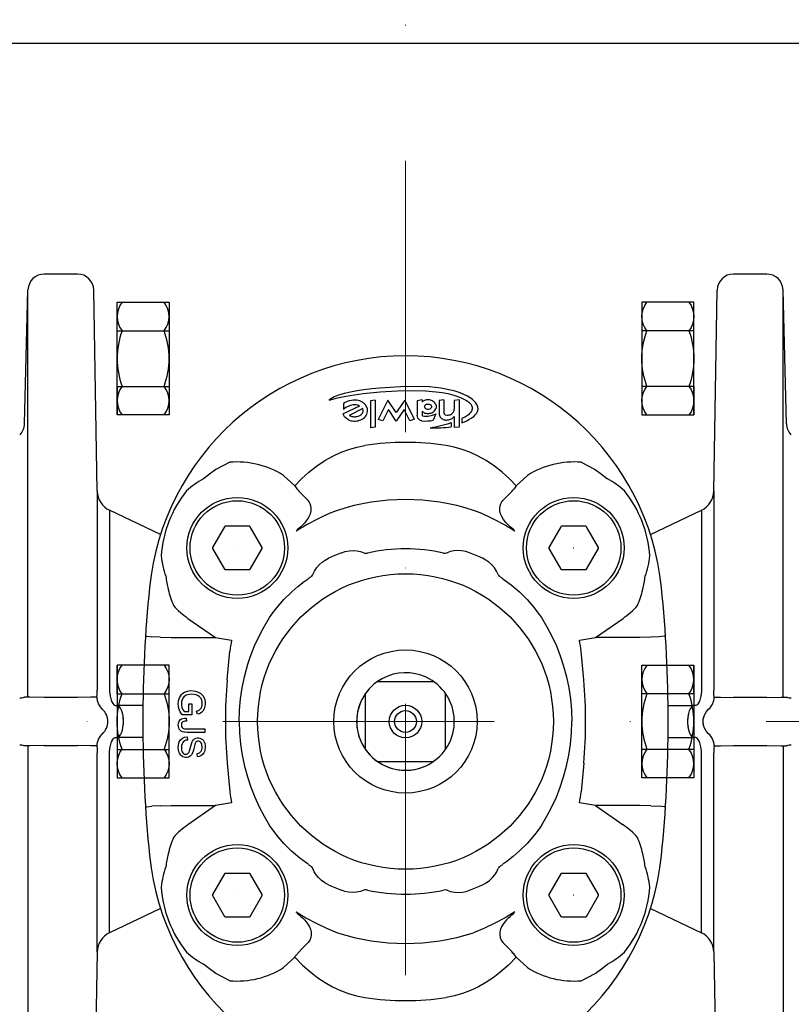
# Model space of a CAD drawing. Header units: centimetres. Extents: x 6548225 to 6568523, y 5576177 to 5581907.
# Tile 16 of 28: x 6567096 to 6567238, y 5578484 to 5578666. Entities that reach past the tile are written whole.
import ezdxf

# ---------------------------------------------------------------- set-up
doc = ezdxf.new("R2010")
doc.units = ezdxf.units.CM
doc.linetypes.add('DASHDOT', pattern=[1, 0.5, -0.25, 0, -0.25])
for name, color, linetype, lineweight in [('GRUNT', 7, 'Continuous', 13), ('HAWLE', 7, 'Continuous', 25), ('HAWLE OSIE SYMETRII', 5, 'DASHDOT', 9)]:
    doc.layers.add(name, color=color, linetype=linetype, lineweight=lineweight)

# ---------------------------------------------------------------- blocks, each defined once
blk = doc.blocks.new('A$C085A3C0E')
at = {"layer": 'HAWLE'}
for p, q in [((-10.39, 0), (-10.39, 9.6)), ((-10.39, 9.6), (10.39, 9.6)), ((-5.14, 0), (-5.14, 9.6)), ((5.12, 0), (5.12, 9.6)), ((10.39, 9.6), (10.39, 0)), ((10.39, 0), (-10.39, 0)), ((5.12, 0), (10.39, 0))]:
    blk.add_line(p, q, dxfattribs=at)
for centre, radius, start, end in [((-7.75, 5.44), 4.16, 50.6539, 129.3461), ((0, -4.74), 14.34, 69.1032, 110.8968), ((7.75, 5.44), 4.16, 50.6539, 129.3461), ((-7.75, 4.16), 4.16, 230.6539, 309.3461), ((0, 14.34), 14.34, 249.1032, 290.8968), ((7.75, 4.16), 4.16, 230.6539, 309.3461)]:
    blk.add_arc(centre, radius, start, end, dxfattribs=at)

msp = doc.modelspace()

# ---------------------------------------------------------------- linework, layer by layer
at = {"ltscale": 0.153236}
for p, q in [((6567106.542, 5578618.938), (6567100.413, 5578618.938)), ((6567233.568, 5578618.938), (6567227.438, 5578618.938)), ((6567106.542, 5578540.851), (6567100.413, 5578540.851)), ((6567233.568, 5578540.851), (6567227.438, 5578540.851)), ((6567100.413, 5578532.026), (6567106.542, 5578532.026)), ((6567227.438, 5578532.026), (6567233.568, 5578532.026))]:
    msp.add_line(p, q, dxfattribs=at)
for p, q in [((6567096.767, 5578591.304), (6567097.414, 5578616.017)), ((6567097.414, 5578583.213), (6567097.414, 5578616.017)), ((6567110.189, 5578578.912), (6567109.542, 5578615.991)), ((6567223.792, 5578578.912), (6567224.439, 5578615.991)), ((6567236.567, 5578583.213), (6567236.567, 5578616.017)), ((6567237.214, 5578591.304), (6567236.567, 5578616.017)), ((6567097.414, 5578540.948), (6567097.414, 5578583.213)), ((6567236.567, 5578540.948), (6567236.567, 5578583.213)), ((6567110.189, 5578578.912), (6567110.189, 5578542.213)), ((6567223.792, 5578578.912), (6567223.792, 5578542.213)), ((6567112.465, 5578575.372), (6567112.465, 5578541.942)), ((6567221.515, 5578575.372), (6567221.515, 5578541.942)), ((6567097.414, 5578531.928), (6567097.414, 5578489.663)), ((6567236.567, 5578531.928), (6567236.567, 5578489.663)), ((6567110.189, 5578493.964), (6567110.189, 5578530.663)), ((6567112.465, 5578497.504), (6567112.465, 5578530.934)), ((6567221.515, 5578497.504), (6567221.515, 5578530.934)), ((6567223.792, 5578493.964), (6567223.792, 5578530.663)), ((6567110.189, 5578493.964), (6567109.542, 5578456.886)), ((6567223.792, 5578493.964), (6567224.439, 5578456.886)), ((6567097.414, 5578489.663), (6567097.414, 5578456.86)), ((6567236.567, 5578489.663), (6567236.567, 5578456.86))]:
    msp.add_line(p, q)
at = {"ltscale": 0.022453}
msp.add_line((6567161.426, 5578595.685), (6567160.533, 5578595.588), dxfattribs=at)
at = {"ltscale": 0.125395}
msp.add_line((6567160.533, 5578595.588), (6567160.533, 5578590.572), dxfattribs=at)
at = {"ltscale": 0.124374}
msp.add_line((6567161.426, 5578595.685), (6567161.426, 5578590.71), dxfattribs=at)
at = {"ltscale": 0.099522}
msp.add_line((6567163.75, 5578595.697), (6567161.961, 5578592.14), dxfattribs=at)
at = {"ltscale": 0.068842}
for p, q in [((6567165.298, 5578593.419), (6567163.75, 5578595.697)), ((6567166.845, 5578595.697), (6567165.298, 5578593.419))]:
    msp.add_line(p, q, dxfattribs=at)
at = {"ltscale": 0.098726}
msp.add_line((6567168.62, 5578592.169), (6567166.845, 5578595.697), dxfattribs=at)
at = {"ltscale": 0.022876}
msp.add_line((6567170.049, 5578595.735), (6567169.156, 5578595.535), dxfattribs=at)
at = {"ltscale": 0.065023}
msp.add_line((6567169.156, 5578595.535), (6567169.156, 5578592.934), dxfattribs=at)
at = {"ltscale": 0.009927}
msp.add_line((6567170.049, 5578595.735), (6567170.049, 5578595.338), dxfattribs=at)
at = {"ltscale": 0.022462}
msp.add_line((6567174.068, 5578595.736), (6567173.175, 5578595.633), dxfattribs=at)
at = {"ltscale": 0.056416}
msp.add_line((6567173.175, 5578595.633), (6567173.175, 5578593.376), dxfattribs=at)
at = {"ltscale": 0.060359}
msp.add_line((6567174.068, 5578595.736), (6567174.068, 5578593.321), dxfattribs=at)
at = {"ltscale": 0.022467}
msp.add_line((6567176.86, 5578595.735), (6567175.967, 5578595.633), dxfattribs=at)
at = {"ltscale": 0.040806}
msp.add_line((6567175.967, 5578595.633), (6567175.967, 5578594.001), dxfattribs=at)
at = {"ltscale": 0.125055}
msp.add_line((6567176.86, 5578595.735), (6567176.86, 5578590.733), dxfattribs=at)
at = {"ltscale": 0.083493}
msp.add_line((6567158.51, 5578594.596), (6567155.498, 5578593.153), dxfattribs=at)
at = {"ltscale": 0.027922}
msp.add_line((6567155.539, 5578595.082), (6567155.539, 5578593.965), dxfattribs=at)
at = {"ltscale": 0.069564}
msp.add_line((6567159.114, 5578594.136), (6567156.635, 5578592.873), dxfattribs=at)
at = {"ltscale": 0.002589}
msp.add_line((6567159.147, 5578594.038), (6567159.114, 5578594.136), dxfattribs=at)
at = {"ltscale": 0.057501}
msp.add_line((6567163.865, 5578593.938), (6567162.832, 5578591.884), dxfattribs=at)
at = {"ltscale": 0.063728}
for p, q in [((6567165.298, 5578591.83), (6567163.865, 5578593.938)), ((6567166.73, 5578593.938), (6567165.298, 5578591.83))]:
    msp.add_line(p, q, dxfattribs=at)
at = {"ltscale": 0.057507}
msp.add_line((6567167.764, 5578591.883), (6567166.73, 5578593.938), dxfattribs=at)
at = {"ltscale": 0.01688}
msp.add_line((6567170.049, 5578593.641), (6567170.049, 5578592.966), dxfattribs=at)
at = {"ltscale": 0.004605}
msp.add_line((6567156.635, 5578592.873), (6567156.802, 5578592.796), dxfattribs=at)
at = {"ltscale": 0.022686}
msp.add_line((6567162.832, 5578591.884), (6567161.961, 5578592.14), dxfattribs=at)
at = {"ltscale": 0.022556}
msp.add_line((6567168.62, 5578592.169), (6567167.764, 5578591.883), dxfattribs=at)
at = {"ltscale": 0.030046}
msp.add_line((6567172.553, 5578593.137), (6567172.118, 5578592.017), dxfattribs=at)
at = {"ltscale": 0.050883}
msp.add_line((6567175.967, 5578592.671), (6567175.967, 5578590.636), dxfattribs=at)
at = {"ltscale": 0.020435}
msp.add_line((6567177.396, 5578592.31), (6567177.396, 5578591.493), dxfattribs=at)
at = {"ltscale": 0.022586}
msp.add_line((6567161.426, 5578590.71), (6567160.533, 5578590.572), dxfattribs=at)
at = {"ltscale": 0.018731}
msp.add_line((6567175.432, 5578591.543), (6567175.432, 5578590.794), dxfattribs=at)
at = {"ltscale": 0.022452}
msp.add_line((6567176.86, 5578590.733), (6567175.967, 5578590.636), dxfattribs=at)
at = {"ltscale": 0.071096}
for p, q in [((6567146.578, 5578579.86), (6567144.503, 5578581.804)), ((6567187.402, 5578579.86), (6567189.477, 5578581.804)), ((6567146.578, 5578493.017), (6567144.503, 5578491.072)), ((6567187.402, 5578493.017), (6567189.477, 5578491.072))]:
    msp.add_line(p, q, dxfattribs=at)
at = {"ltscale": 0.016166}
for p, q in [((6567146.578, 5578579.86), (6567146.99, 5578579.361)), ((6567187.402, 5578493.017), (6567186.99, 5578493.515))]:
    msp.add_line(p, q, dxfattribs=at)
at = {"ltscale": 0.016168}
msp.add_line((6567187.402, 5578579.86), (6567186.99, 5578579.361), dxfattribs=at)
at = {"ltscale": 0.259499}
msp.add_line((6567121.832, 5578570.901), (6567112.465, 5578575.372), dxfattribs=at)
at = {"ltscale": 0.259496}
msp.add_line((6567212.148, 5578570.901), (6567221.515, 5578575.372), dxfattribs=at)
at = {"ltscale": 0.110974}
for p, q in [((6567133.636, 5578572.36), (6567131.416, 5578568.516)), ((6567138.21, 5578572.438), (6567133.771, 5578572.438)), ((6567140.564, 5578568.516), (6567138.345, 5578572.36)), ((6567195.636, 5578572.36), (6567193.416, 5578568.516)), ((6567200.21, 5578572.438), (6567195.771, 5578572.438)), ((6567202.564, 5578568.516), (6567200.345, 5578572.36)), ((6567131.416, 5578568.36), (6567133.636, 5578564.516)), ((6567138.345, 5578564.516), (6567140.564, 5578568.36)), ((6567193.416, 5578568.36), (6567195.636, 5578564.516)), ((6567200.345, 5578564.516), (6567202.564, 5578568.36)), ((6567133.771, 5578564.438), (6567138.21, 5578564.438)), ((6567195.771, 5578564.438), (6567200.21, 5578564.438)), ((6567133.636, 5578508.36), (6567131.416, 5578504.516)), ((6567138.21, 5578508.438), (6567133.771, 5578508.438)), ((6567140.564, 5578504.516), (6567138.345, 5578508.36)), ((6567195.636, 5578508.36), (6567193.416, 5578504.516)), ((6567200.21, 5578508.438), (6567195.771, 5578508.438)), ((6567202.564, 5578504.516), (6567200.345, 5578508.36)), ((6567131.416, 5578504.36), (6567133.636, 5578500.516)), ((6567138.345, 5578500.516), (6567140.564, 5578504.36)), ((6567193.416, 5578504.36), (6567195.636, 5578500.516)), ((6567200.345, 5578500.516), (6567202.564, 5578504.36)), ((6567133.771, 5578500.438), (6567138.21, 5578500.438)), ((6567195.771, 5578500.438), (6567200.21, 5578500.438))]:
    msp.add_line(p, q, dxfattribs=at)
at = {"ltscale": 0.000258}
for p, q in [((6567146.811, 5578571.529), (6567146.814, 5578571.519)), ((6567187.169, 5578571.529), (6567187.166, 5578571.519)), ((6567146.811, 5578501.348), (6567146.814, 5578501.358)), ((6567187.169, 5578501.348), (6567187.166, 5578501.358))]:
    msp.add_line(p, q, dxfattribs=at)
at = {"ltscale": 2.9e-05}
for p, q in [((6567131.416, 5578568.516), (6567131.416, 5578568.515)), ((6567131.416, 5578568.361), (6567131.416, 5578568.36)), ((6567140.565, 5578568.515), (6567140.564, 5578568.516)), ((6567140.564, 5578568.36), (6567140.565, 5578568.361)), ((6567193.416, 5578568.516), (6567193.416, 5578568.515)), ((6567193.416, 5578568.361), (6567193.416, 5578568.36)), ((6567202.565, 5578568.515), (6567202.564, 5578568.516)), ((6567202.564, 5578568.36), (6567202.565, 5578568.361)), ((6567131.416, 5578504.516), (6567131.416, 5578504.515)), ((6567131.416, 5578504.361), (6567131.416, 5578504.36)), ((6567140.565, 5578504.515), (6567140.564, 5578504.516)), ((6567140.564, 5578504.36), (6567140.565, 5578504.361)), ((6567193.416, 5578504.516), (6567193.416, 5578504.515)), ((6567193.416, 5578504.361), (6567193.416, 5578504.36)), ((6567202.565, 5578504.515), (6567202.564, 5578504.516)), ((6567202.564, 5578504.36), (6567202.565, 5578504.361))]:
    msp.add_line(p, q, dxfattribs=at)
at = {"ltscale": 5.2e-05}
msp.add_line((6567119.809, 5578561.168), (6567119.812, 5578561.168), dxfattribs=at)
at = {"ltscale": 0.154304}
for p, q in [((6567126.901, 5578555.457), (6567131.957, 5578551.917)), ((6567131.957, 5578520.96), (6567126.901, 5578517.419)), ((6567202.024, 5578520.96), (6567207.08, 5578517.419))]:
    msp.add_line(p, q, dxfattribs=at)
at = {"ltscale": 0.154303}
msp.add_line((6567202.024, 5578551.917), (6567207.08, 5578555.457), dxfattribs=at)
at = {"ltscale": 0.038698}
for p, q in [((6567121.797, 5578551.971), (6567120.252, 5578552.069)), ((6567121.797, 5578520.905), (6567120.252, 5578520.807))]:
    msp.add_line(p, q, dxfattribs=at)
at = {"ltscale": 0.050191}
for p, q in [((6567121.796, 5578551.971), (6567123.804, 5578551.917)), ((6567212.183, 5578551.971), (6567210.176, 5578551.917)), ((6567121.797, 5578520.905), (6567123.804, 5578520.96)), ((6567212.183, 5578520.905), (6567210.176, 5578520.96))]:
    msp.add_line(p, q, dxfattribs=at)
at = {"ltscale": 0.050173}
for p, q in [((6567121.797, 5578551.971), (6567123.804, 5578551.917)), ((6567212.183, 5578551.971), (6567210.176, 5578551.917)), ((6567121.797, 5578520.905), (6567123.804, 5578520.96)), ((6567212.183, 5578520.905), (6567210.176, 5578520.96))]:
    msp.add_line(p, q, dxfattribs=at)
at = {"ltscale": 0.203811}
for p, q in [((6567123.804, 5578551.917), (6567131.957, 5578551.917)), ((6567210.176, 5578551.917), (6567202.024, 5578551.917)), ((6567123.804, 5578520.96), (6567131.957, 5578520.96)), ((6567210.176, 5578520.96), (6567202.024, 5578520.96))]:
    msp.add_line(p, q, dxfattribs=at)
at = {"ltscale": 0.00029}
for p, q in [((6567131.957, 5578551.917), (6567131.963, 5578551.908)), ((6567202.024, 5578551.917), (6567202.017, 5578551.908)), ((6567131.957, 5578520.96), (6567131.963, 5578520.969)), ((6567202.024, 5578520.96), (6567202.017, 5578520.969))]:
    msp.add_line(p, q, dxfattribs=at)
at = {"ltscale": 0.038695}
msp.add_line((6567213.728, 5578552.069), (6567212.183, 5578551.971), dxfattribs=at)
at = {"ltscale": 0.133386}
for p, q in [((6567134.13, 5578544.107), (6567134.641, 5578549.418)), ((6567199.85, 5578544.107), (6567199.339, 5578549.418)), ((6567134.13, 5578528.77), (6567134.641, 5578523.459)), ((6567199.85, 5578528.77), (6567199.339, 5578523.459))]:
    msp.add_line(p, q, dxfattribs=at)
at = {"ltscale": 0.256125}
for p, q in [((6567161.868, 5578543.838), (6567172.113, 5578543.838)), ((6567159.59, 5578531.316), (6567159.59, 5578541.561)), ((6567174.39, 5578531.316), (6567174.39, 5578541.561)), ((6567161.868, 5578529.038), (6567172.113, 5578529.038))]:
    msp.add_line(p, q, dxfattribs=at)
at = {"ltscale": 0.002595}
for p, q in [((6567162.675, 5578544.337), (6567162.767, 5578544.386)), ((6567171.305, 5578528.54), (6567171.214, 5578528.491))]:
    msp.add_line(p, q, dxfattribs=at)
at = {"ltscale": 0.016179}
for p, q in [((6567097.414, 5578540.948), (6567096.767, 5578540.948)), ((6567236.567, 5578540.948), (6567237.214, 5578540.948)), ((6567097.414, 5578531.928), (6567096.767, 5578531.929)), ((6567236.567, 5578531.928), (6567237.214, 5578531.929))]:
    msp.add_line(p, q, dxfattribs=at)
at = {"ltscale": 8.4e-05}
for p, q in [((6567097.416, 5578540.946), (6567097.414, 5578540.948)), ((6567236.564, 5578540.946), (6567236.567, 5578540.948)), ((6567097.416, 5578531.931), (6567097.414, 5578531.928)), ((6567236.564, 5578531.931), (6567236.567, 5578531.928))]:
    msp.add_line(p, q, dxfattribs=at)
at = {"ltscale": 0.000652}
for p, q in [((6567100.413, 5578540.851), (6567100.387, 5578540.851)), ((6567100.413, 5578532.026), (6567100.387, 5578532.026))]:
    msp.add_line(p, q, dxfattribs=at)
at = {"ltscale": 0.000439}
for p, q in [((6567106.56, 5578540.851), (6567106.542, 5578540.851)), ((6567227.421, 5578540.851), (6567227.438, 5578540.851)), ((6567227.421, 5578532.026), (6567227.438, 5578532.026))]:
    msp.add_line(p, q, dxfattribs=at)
at = {"ltscale": 7.4e-05}
for p, q in [((6567109.542, 5578540.934), (6567109.54, 5578540.932)), ((6567224.439, 5578540.934), (6567224.441, 5578540.932))]:
    msp.add_line(p, q, dxfattribs=at)
at = {"ltscale": 0.014098}
for p, q in [((6567110.106, 5578540.933), (6567109.542, 5578540.934)), ((6567223.875, 5578540.933), (6567224.439, 5578540.934)), ((6567110.106, 5578531.943), (6567109.542, 5578531.943)), ((6567223.875, 5578531.943), (6567224.439, 5578531.943))]:
    msp.add_line(p, q, dxfattribs=at)
at = {"ltscale": 0.012831}
for p, q in [((6567113.472, 5578539.382), (6567113.985, 5578539.38)), ((6567220.508, 5578539.382), (6567219.995, 5578539.38)), ((6567113.472, 5578533.495), (6567113.985, 5578533.496)), ((6567220.508, 5578533.495), (6567219.995, 5578533.496))]:
    msp.add_line(p, q, dxfattribs=at)
at = {"ltscale": 0.115141}
for p, q in [((6567118.591, 5578539.387), (6567113.985, 5578539.38)), ((6567118.591, 5578533.49), (6567113.985, 5578533.496))]:
    msp.add_line(p, q, dxfattribs=at)
at = {"ltscale": 0.03528}
msp.add_line((6567127.073, 5578538.312), (6567127.073, 5578539.723), dxfattribs=at)
at = {"ltscale": 0.014079}
msp.add_line((6567127.073, 5578539.723), (6567127.636, 5578539.723), dxfattribs=at)
at = {"ltscale": 0.050832}
msp.add_line((6567127.636, 5578539.723), (6567127.639, 5578537.69), dxfattribs=at)
at = {"ltscale": 0.115138}
for p, q in [((6567215.389, 5578539.387), (6567219.995, 5578539.38)), ((6567215.389, 5578533.49), (6567219.995, 5578533.496))]:
    msp.add_line(p, q, dxfattribs=at)
at = {"ltscale": 0.000653}
for p, q in [((6567233.568, 5578540.851), (6567233.594, 5578540.851)), ((6567233.568, 5578532.026), (6567233.594, 5578532.026))]:
    msp.add_line(p, q, dxfattribs=at)
at = {"ltscale": 0.044529}
msp.add_line((6567127.639, 5578537.69), (6567125.858, 5578537.69), dxfattribs=at)
at = {"ltscale": 0.022346}
msp.add_line((6567126.179, 5578538.312), (6567127.073, 5578538.312), dxfattribs=at)
at = {"ltscale": 0.014854}
msp.add_line((6567128.648, 5578537.762), (6567128.491, 5578538.335), dxfattribs=at)
at = {"ltscale": 0.014459}
msp.add_line((6567126.552, 5578537.077), (6567126.631, 5578536.504), dxfattribs=at)
at = {"ltscale": 0.01588}
msp.add_line((6567129.99, 5578535.074), (6567129.99, 5578534.438), dxfattribs=at)
at = {"ltscale": 7.5e-05}
for p, q in [((6567109.542, 5578531.943), (6567109.54, 5578531.945)), ((6567224.439, 5578531.943), (6567224.441, 5578531.945))]:
    msp.add_line(p, q, dxfattribs=at)
at = {"ltscale": 0.015037}
msp.add_line((6567126.732, 5578533.617), (6567126.785, 5578533.017), dxfattribs=at)
at = {"ltscale": 0.015268}
msp.add_line((6567128.638, 5578529.94), (6567128.592, 5578530.549), dxfattribs=at)
at = {"ltscale": 0.038697}
msp.add_line((6567212.183, 5578520.905), (6567213.728, 5578520.807), dxfattribs=at)
at = {"ltscale": 5.1e-05}
for p, q in [((6567119.809, 5578511.709), (6567119.811, 5578511.709)), ((6567214.171, 5578511.709), (6567214.169, 5578511.709))]:
    msp.add_line(p, q, dxfattribs=at)
at = {"ltscale": 0.2595}
msp.add_line((6567121.832, 5578501.976), (6567112.465, 5578497.504), dxfattribs=at)
at = {"ltscale": 0.259497}
msp.add_line((6567212.148, 5578501.976), (6567221.515, 5578497.504), dxfattribs=at)
for points in [[(6567152.936, 5578595.713), (6567154.457, 5578596.084), (6567155.992, 5578596.396), (6567157.572, 5578596.662), (6567159.159, 5578596.883), (6567162.312, 5578597.206), (6567165.475, 5578597.397), (6567168.642, 5578597.466)], [(6567169.474, 5578598.181), (6567166.065, 5578598.118), (6567164.173, 5578598.028), (6567162.284, 5578597.893), (6567160.775, 5578597.748), (6567159.269, 5578597.565), (6567158.052, 5578597.383), (6567156.867, 5578597.167), (6567155.666, 5578596.893), (6567155.053, 5578596.724), (6567154.448, 5578596.527), (6567153.857, 5578596.291)], [(6567168.642, 5578597.466), (6567170.661, 5578597.413), (6567172.672, 5578597.232), (6567173.722, 5578597.08), (6567174.764, 5578596.882), (6567175.696, 5578596.656), (6567176.613, 5578596.374), (6567177.266, 5578596.123), (6567177.768, 5578595.888), (6567178.248, 5578595.614), (6567178.599, 5578595.36), (6567178.915, 5578595.062), (6567179.063, 5578594.874), (6567179.181, 5578594.669)], [(6567180.067, 5578593.244), (6567180.271, 5578593.604), (6567180.354, 5578594.01), (6567180.306, 5578594.469), (6567180.136, 5578594.898), (6567179.943, 5578595.197), (6567179.658, 5578595.522), (6567179.338, 5578595.811), (6567178.881, 5578596.14), (6567178.395, 5578596.427), (6567177.735, 5578596.749), (6567177.053, 5578597.022), (6567176.171, 5578597.312), (6567175.274, 5578597.549), (6567174.394, 5578597.737), (6567173.508, 5578597.888), (6567172.467, 5578598.023), (6567171.422, 5578598.115), (6567169.474, 5578598.181)], [(6567153.857, 5578596.291), (6567153.53, 5578596.131), (6567153.218, 5578595.943), (6567152.936, 5578595.713)], [(6567170.567, 5578594.267), (6567170.723, 5578594.131), (6567170.821, 5578594.088), (6567171.026, 5578594.046)], [(6567170.99, 5578594.926), (6567171.287, 5578594.927), (6567171.573, 5578594.85)], [(6567172.527, 5578594.987), (6567172.63, 5578594.721), (6567172.649, 5578594.43), (6567172.557, 5578594.059)], [(6567179.146, 5578593.637), (6567178.994, 5578593.409), (6567178.811, 5578593.205), (6567178.572, 5578592.994), (6567178.043, 5578592.638), (6567177.396, 5578592.31)], [(6567179.181, 5578594.669), (6567179.282, 5578594.362), (6567179.285, 5578594.041), (6567179.233, 5578593.833), (6567179.146, 5578593.637)], [(6567156.488, 5578592.055), (6567156.095, 5578592.289), (6567155.773, 5578592.613), (6567155.611, 5578592.87), (6567155.498, 5578593.153)], [(6567169.441, 5578592.179), (6567169.278, 5578592.366), (6567169.184, 5578592.602), (6567169.156, 5578592.934)], [(6567170.049, 5578592.966), (6567170.074, 5578592.861), (6567170.149, 5578592.79), (6567170.2, 5578592.774)], [(6567174.068, 5578593.321), (6567174.105, 5578593.146), (6567174.241, 5578593.011), (6567174.322, 5578592.979)], [(6567146.578, 5578579.86), (6567147.832, 5578581.159), (6567149.176, 5578582.381), (6567150.608, 5578583.51), (6567152.125, 5578584.531), (6567153.72, 5578585.429), (6567155.105, 5578586.072), (6567156.533, 5578586.611), (6567157.996, 5578587.036), (6567159.484, 5578587.342)], [(6567187.402, 5578579.86), (6567186.148, 5578581.159), (6567184.804, 5578582.381), (6567183.372, 5578583.51), (6567181.856, 5578584.531), (6567180.261, 5578585.429), (6567178.875, 5578586.072), (6567177.447, 5578586.611), (6567175.985, 5578587.036), (6567174.496, 5578587.342)], [(6567134.596, 5578584.224), (6567133.304, 5578583.602), (6567132.062, 5578582.876), (6567130.88, 5578582.059), (6567129.766, 5578581.16)], [(6567199.385, 5578584.224), (6567200.675, 5578583.602), (6567201.916, 5578582.878), (6567203.098, 5578582.06), (6567204.214, 5578581.16)], [(6567147.978, 5578572.627), (6567148.485, 5578573.125), (6567148.919, 5578573.664), (6567149.263, 5578574.236), (6567149.473, 5578574.743), (6567149.596, 5578575.254), (6567149.627, 5578575.756), (6567149.573, 5578576.187), (6567149.443, 5578576.588), (6567149.238, 5578576.947), (6567149.038, 5578577.178)], [(6567186.003, 5578572.627), (6567185.496, 5578573.125), (6567185.062, 5578573.664), (6567184.718, 5578574.236), (6567184.507, 5578574.743), (6567184.384, 5578575.254), (6567184.354, 5578575.756), (6567184.407, 5578576.187), (6567184.537, 5578576.588), (6567184.742, 5578576.947), (6567184.942, 5578577.178)], [(6567149.899, 5578563.536), (6567150.2, 5578564.16), (6567150.589, 5578564.754), (6567151.064, 5578565.309), (6567151.621, 5578565.812), (6567152.183, 5578566.207), (6567152.791, 5578566.539)], [(6567155.168, 5578567.549), (6567155.898, 5578567.775), (6567156.641, 5578567.904), (6567157.379, 5578567.939), (6567158.063, 5578567.885), (6567158.718, 5578567.753), (6567159.336, 5578567.548)], [(6567178.812, 5578567.549), (6567178.082, 5578567.775), (6567177.339, 5578567.905), (6567176.601, 5578567.939), (6567175.917, 5578567.885), (6567175.263, 5578567.753), (6567174.645, 5578567.548)], [(6567184.082, 5578563.536), (6567183.78, 5578564.16), (6567183.391, 5578564.754), (6567182.916, 5578565.309), (6567182.359, 5578565.812), (6567181.798, 5578566.207), (6567181.189, 5578566.539)], [(6567141.94, 5578555.585), (6567142.563, 5578556.465), (6567143.209, 5578557.309), (6567143.888, 5578558.129), (6567144.588, 5578558.912), (6567146.035, 5578560.353), (6567147.147, 5578561.324), (6567148.301, 5578562.223), (6567149.074, 5578562.77)], [(6567184.906, 5578562.77), (6567186.478, 5578561.612), (6567187.974, 5578560.327), (6567189.396, 5578558.908), (6567190.742, 5578557.346), (6567191.403, 5578556.485), (6567192.04, 5578555.585)], [(6567136.356, 5578536.438), (6567136.417, 5578538.528), (6567136.6, 5578540.605), (6567136.903, 5578542.657), (6567137.321, 5578544.674), (6567137.62, 5578545.845), (6567137.957, 5578547), (6567138.331, 5578548.138), (6567138.742, 5578549.26), (6567139.189, 5578550.364), (6567139.671, 5578551.449), (6567140.739, 5578553.559), (6567141.94, 5578555.585)], [(6567192.04, 5578555.586), (6567193.05, 5578553.905), (6567193.967, 5578552.165), (6567194.789, 5578550.37), (6567195.514, 5578548.522), (6567196.137, 5578546.627), (6567196.665, 5578544.654), (6567197.081, 5578542.641), (6567197.381, 5578540.595), (6567197.563, 5578538.524), (6567197.625, 5578536.438)], [(6567119.075, 5578552.17), (6567119.315, 5578552.15), (6567120.252, 5578552.069)], [(6567214.906, 5578552.191), (6567214.666, 5578552.151), (6567213.728, 5578552.069)], [(6567110.106, 5578540.933), (6567110.107, 5578540.934), (6567110.108, 5578540.936), (6567110.11, 5578540.941), (6567110.12, 5578541.004), (6567110.146, 5578541.429), (6567110.189, 5578542.213)], [(6567112.465, 5578541.942), (6567112.552, 5578541.134), (6567112.743, 5578540.39), (6567112.878, 5578540.063), (6567113.039, 5578539.781), (6567113.244, 5578539.539), (6567113.472, 5578539.382)], [(6567125.858, 5578537.69), (6567125.489, 5578538.239), (6567125.231, 5578538.848), (6567125.141, 5578539.25), (6567125.108, 5578539.662), (6567125.163, 5578540.258), (6567125.345, 5578540.827), (6567125.512, 5578541.135), (6567125.726, 5578541.411), (6567125.981, 5578541.642), (6567126.271, 5578541.827), (6567126.82, 5578542.038), (6567127.401, 5578542.125), (6567127.829, 5578542.119), (6567128.251, 5578542.055), (6567128.787, 5578541.878), (6567129.272, 5578541.592), (6567129.625, 5578541.232), (6567129.873, 5578540.793), (6567129.992, 5578540.43), (6567130.056, 5578540.052), (6567130.071, 5578539.65), (6567130.033, 5578539.249), (6567129.901, 5578538.778), (6567129.659, 5578538.353), (6567129.46, 5578538.147), (6567129.224, 5578537.985), (6567128.943, 5578537.855), (6567128.648, 5578537.762)], [(6567128.491, 5578538.335), (6567128.827, 5578538.46), (6567128.984, 5578538.545), (6567129.172, 5578538.698), (6567129.318, 5578538.892), (6567129.438, 5578539.153), (6567129.506, 5578539.432), (6567129.528, 5578539.759), (6567129.503, 5578540.087), (6567129.43, 5578540.384), (6567129.305, 5578540.663), (6567129.145, 5578540.888), (6567128.943, 5578541.076), (6567128.676, 5578541.243), (6567128.384, 5578541.36), (6567128.012, 5578541.445), (6567127.632, 5578541.474), (6567127.101, 5578541.435), (6567126.842, 5578541.376), (6567126.593, 5578541.283), (6567126.229, 5578541.05), (6567125.951, 5578540.719), (6567125.812, 5578540.43), (6567125.722, 5578540.122), (6567125.682, 5578539.775), (6567125.701, 5578539.426), (6567125.78, 5578539.075), (6567125.912, 5578538.74), (6567126.076, 5578538.445), (6567126.179, 5578538.312)], [(6567221.515, 5578541.942), (6567221.429, 5578541.134), (6567221.238, 5578540.39), (6567221.102, 5578540.063), (6567220.941, 5578539.781), (6567220.737, 5578539.539), (6567220.508, 5578539.382)], [(6567223.875, 5578540.933), (6567223.873, 5578540.934), (6567223.872, 5578540.936), (6567223.87, 5578540.941), (6567223.861, 5578541.004), (6567223.835, 5578541.429), (6567223.792, 5578542.213)], [(6567100.387, 5578540.851), (6567097.767, 5578540.918), (6567097.471, 5578540.937), (6567097.427, 5578540.943), (6567097.416, 5578540.946)], [(6567109.54, 5578540.932), (6567109.525, 5578540.928), (6567109.451, 5578540.92), (6567108.936, 5578540.896), (6567106.56, 5578540.851)], [(6567224.441, 5578540.932), (6567224.456, 5578540.928), (6567224.529, 5578540.92), (6567225.044, 5578540.896), (6567227.421, 5578540.851)], [(6567233.594, 5578540.851), (6567236.213, 5578540.918), (6567236.509, 5578540.937), (6567236.553, 5578540.943), (6567236.564, 5578540.946)], [(6567129.99, 5578534.438), (6567127.442, 5578534.438), (6567126.742, 5578534.438), (6567126.323, 5578534.457), (6567126.116, 5578534.487), (6567125.869, 5578534.552), (6567125.64, 5578534.661), (6567125.448, 5578534.818), (6567125.299, 5578535.016), (6567125.186, 5578535.266), (6567125.125, 5578535.535), (6567125.109, 5578535.838), (6567125.141, 5578536.14), (6567125.267, 5578536.493), (6567125.504, 5578536.783), (6567125.718, 5578536.923), (6567125.958, 5578537.013), (6567126.253, 5578537.066), (6567126.552, 5578537.077)], [(6567126.631, 5578536.504), (6567126.309, 5578536.472), (6567126.152, 5578536.437), (6567125.983, 5578536.37), (6567125.84, 5578536.261), (6567125.737, 5578536.107), (6567125.685, 5578535.93), (6567125.678, 5578535.713), (6567125.717, 5578535.52), (6567125.807, 5578535.345), (6567125.934, 5578535.216), (6567126.095, 5578535.135), (6567126.289, 5578535.095), (6567126.609, 5578535.074), (6567127.128, 5578535.074), (6567129.99, 5578535.074)], [(6567136.356, 5578536.438), (6567136.417, 5578534.351), (6567136.6, 5578532.277), (6567136.901, 5578530.228), (6567137.318, 5578528.212), (6567137.847, 5578526.237), (6567138.47, 5578524.345), (6567139.194, 5578522.5), (6567140.016, 5578520.707), (6567140.932, 5578518.97), (6567141.94, 5578517.291)], [(6567192.04, 5578517.291), (6567193.05, 5578518.972), (6567193.967, 5578520.712), (6567194.79, 5578522.508), (6567195.514, 5578524.356), (6567196.138, 5578526.252), (6567196.665, 5578528.224), (6567197.081, 5578530.237), (6567197.381, 5578532.282), (6567197.564, 5578534.353), (6567197.625, 5578536.438)], [(6567100.387, 5578532.026), (6567097.767, 5578531.958), (6567097.471, 5578531.94), (6567097.427, 5578531.934), (6567097.416, 5578531.931)], [(6567109.54, 5578531.945), (6567109.525, 5578531.949), (6567109.451, 5578531.957), (6567108.936, 5578531.981), (6567106.56, 5578532.026)], [(6567110.106, 5578531.943), (6567110.107, 5578531.943), (6567110.108, 5578531.941), (6567110.11, 5578531.935), (6567110.12, 5578531.873), (6567110.146, 5578531.448), (6567110.189, 5578530.663)], [(6567112.465, 5578530.934), (6567112.552, 5578531.742), (6567112.743, 5578532.487), (6567112.878, 5578532.813), (6567113.039, 5578533.095), (6567113.244, 5578533.338), (6567113.472, 5578533.495)], [(6567128.592, 5578530.549), (6567128.828, 5578530.594), (6567129.05, 5578530.687), (6567129.223, 5578530.819), (6567129.356, 5578530.992), (6567129.451, 5578531.222), (6567129.498, 5578531.467), (6567129.512, 5578531.779), (6567129.485, 5578532.091), (6567129.433, 5578532.307), (6567129.337, 5578532.507), (6567129.209, 5578532.657), (6567129.045, 5578532.766), (6567128.865, 5578532.817), (6567128.68, 5578532.812), (6567128.514, 5578532.754), (6567128.376, 5578532.645), (6567128.279, 5578532.499), (6567128.186, 5578532.272), (6567128.076, 5578531.891), (6567127.963, 5578531.417), (6567127.837, 5578530.947), (6567127.688, 5578530.552), (6567127.582, 5578530.366), (6567127.324, 5578530.068), (6567126.985, 5578529.87), (6567126.724, 5578529.806), (6567126.456, 5578529.799), (6567126.183, 5578529.848), (6567125.927, 5578529.953), (6567125.692, 5578530.113), (6567125.494, 5578530.318), (6567125.329, 5578530.579), (6567125.212, 5578530.865), (6567125.133, 5578531.213), (6567125.108, 5578531.57), (6567125.149, 5578532.128), (6567125.208, 5578532.402), (6567125.3, 5578532.667), (6567125.533, 5578533.051), (6567125.868, 5578533.352), (6567126.281, 5578533.546), (6567126.732, 5578533.617)], [(6567126.785, 5578533.017), (6567126.532, 5578532.97), (6567126.292, 5578532.878), (6567126.1, 5578532.746), (6567125.947, 5578532.569), (6567125.812, 5578532.317), (6567125.726, 5578532.044), (6567125.681, 5578531.715), (6567125.688, 5578531.382), (6567125.736, 5578531.113), (6567125.83, 5578530.857), (6567125.943, 5578530.677), (6567126.097, 5578530.533), (6567126.277, 5578530.443), (6567126.474, 5578530.408), (6567126.663, 5578530.428), (6567126.838, 5578530.503), (6567126.987, 5578530.636), (6567127.096, 5578530.803), (6567127.199, 5578531.052), (6567127.315, 5578531.461), (6567127.531, 5578532.297), (6567127.663, 5578532.664), (6567127.75, 5578532.834), (6567127.923, 5578533.071), (6567128.113, 5578533.238), (6567128.335, 5578533.358), (6567128.583, 5578533.422), (6567128.839, 5578533.43), (6567129.103, 5578533.381), (6567129.349, 5578533.275), (6567129.566, 5578533.122), (6567129.743, 5578532.924), (6567129.891, 5578532.666), (6567129.99, 5578532.385), (6567130.058, 5578532.021), (6567130.071, 5578531.651), (6567130.01, 5578531.146), (6567129.939, 5578530.902), (6567129.836, 5578530.668), (6567129.587, 5578530.332), (6567129.246, 5578530.09), (6567128.95, 5578529.982), (6567128.638, 5578529.94)], [(6567221.515, 5578530.934), (6567221.429, 5578531.742), (6567221.238, 5578532.487), (6567221.102, 5578532.813), (6567220.941, 5578533.095), (6567220.737, 5578533.338), (6567220.508, 5578533.495)], [(6567223.875, 5578531.943), (6567223.873, 5578531.943), (6567223.872, 5578531.941), (6567223.87, 5578531.935), (6567223.861, 5578531.873), (6567223.835, 5578531.448), (6567223.792, 5578530.663)], [(6567224.441, 5578531.945), (6567224.456, 5578531.949), (6567224.529, 5578531.957), (6567225.044, 5578531.981), (6567227.421, 5578532.026)], [(6567233.594, 5578532.026), (6567236.213, 5578531.958), (6567236.509, 5578531.94), (6567236.553, 5578531.934), (6567236.564, 5578531.931)], [(6567119.075, 5578520.707), (6567119.315, 5578520.727), (6567120.252, 5578520.807)], [(6567214.904, 5578520.687), (6567214.666, 5578520.727), (6567213.728, 5578520.807)], [(6567149.074, 5578510.107), (6567147.502, 5578511.265), (6567146.007, 5578512.549), (6567144.585, 5578513.969), (6567143.238, 5578515.53), (6567142.577, 5578516.392), (6567141.94, 5578517.291)], [(6567192.04, 5578517.291), (6567191.418, 5578516.411), (6567190.772, 5578515.568), (6567190.092, 5578514.747), (6567189.392, 5578513.965), (6567187.946, 5578512.523), (6567186.834, 5578511.553), (6567185.679, 5578510.654), (6567184.906, 5578510.107)], [(6567152.791, 5578506.338), (6567152.124, 5578506.706), (6567151.516, 5578507.15), (6567150.979, 5578507.656), (6567150.542, 5578508.187), (6567150.181, 5578508.751), (6567149.899, 5578509.341)], [(6567181.189, 5578506.338), (6567181.856, 5578506.706), (6567182.465, 5578507.15), (6567183.001, 5578507.656), (6567183.439, 5578508.187), (6567183.799, 5578508.751), (6567184.082, 5578509.341)], [(6567159.336, 5578505.329), (6567158.68, 5578505.113), (6567157.984, 5578504.981), (6567157.256, 5578504.937), (6567156.507, 5578504.989), (6567155.832, 5578505.119), (6567155.168, 5578505.327)], [(6567174.645, 5578505.329), (6567175.301, 5578505.113), (6567175.997, 5578504.981), (6567176.724, 5578504.937), (6567177.473, 5578504.989), (6567178.149, 5578505.119), (6567178.812, 5578505.327)], [(6567146.814, 5578501.358), (6567148.638, 5578500.258), (6567150.521, 5578499.245), (6567152.455, 5578498.326), (6567154.433, 5578497.508)], [(6567187.166, 5578501.358), (6567185.342, 5578500.258), (6567183.459, 5578499.245), (6567181.525, 5578498.326), (6567179.547, 5578497.508)], [(6567147.978, 5578500.249), (6567148.361, 5578499.884), (6567148.703, 5578499.498), (6567148.997, 5578499.098), (6567149.238, 5578498.688), (6567149.461, 5578498.17), (6567149.591, 5578497.658), (6567149.628, 5578497.166), (6567149.552, 5578496.602), (6567149.352, 5578496.107), (6567149.038, 5578495.698)], [(6567186.003, 5578500.249), (6567185.62, 5578499.884), (6567185.278, 5578499.498), (6567184.983, 5578499.098), (6567184.742, 5578498.688), (6567184.519, 5578498.17), (6567184.39, 5578497.658), (6567184.352, 5578497.166), (6567184.428, 5578496.602), (6567184.628, 5578496.107), (6567184.942, 5578495.698)], [(6567146.403, 5578492.853), (6567147.893, 5578494.534), (6567149.038, 5578495.698)], [(6567146.578, 5578493.017), (6567148.027, 5578491.53), (6567148.797, 5578490.823), (6567149.598, 5578490.145), (6567150.855, 5578489.188), (6567152.179, 5578488.312), (6567153.565, 5578487.527), (6567155.01, 5578486.845), (6567156.462, 5578486.29), (6567157.957, 5578485.85), (6567159.484, 5578485.535)], [(6567187.402, 5578493.017), (6567185.953, 5578491.53), (6567185.183, 5578490.823), (6567184.382, 5578490.145), (6567183.125, 5578489.188), (6567181.802, 5578488.312), (6567180.415, 5578487.527), (6567178.97, 5578486.845), (6567177.518, 5578486.29), (6567176.024, 5578485.85), (6567174.496, 5578485.535)], [(6567134.596, 5578488.653), (6567133.304, 5578489.275), (6567132.062, 5578490.001), (6567130.88, 5578490.818), (6567129.766, 5578491.716)], [(6567199.385, 5578488.653), (6567200.675, 5578489.274), (6567201.916, 5578489.999), (6567203.098, 5578490.816), (6567204.214, 5578491.716)]]:
    msp.add_lwpolyline(points)
for centre, radius in [((6567135.99, 5578568.438), 9.3), ((6567197.99, 5578568.438), 9.3), ((6567135.99, 5578568.438), 8.7), ((6567197.99, 5578568.438), 8.7), ((6567135.99, 5578568.438), 0.00778), ((6567197.99, 5578568.438), 0.00778), ((6567166.99, 5578536.438), 27.25), ((6567166.99, 5578536.438), 13.2), ((6567166.99, 5578536.438), 3), ((6567166.99, 5578536.438), 2), ((6567135.99, 5578504.438), 9.3), ((6567135.99, 5578504.438), 8.7), ((6567197.99, 5578504.438), 9.3), ((6567197.99, 5578504.438), 8.7), ((6567135.99, 5578504.438), 0.00778), ((6567197.99, 5578504.438), 0.00778)]:
    msp.add_circle(centre, radius)
for centre, radius, start, end in [((6567100.413, 5578615.938), 3, 90, 178.5), ((6567106.542, 5578615.938), 3, 1, 89.99998), ((6567227.438, 5578615.938), 3, 90, 179), ((6567233.568, 5578615.938), 3, 1.5, 89.99998), ((6567166.99, 5578556.438), 47.417, 5.7248, 174.2752), ((6567157.713, 5578591.597), 4.107, 99.85616, 121.94825), ((6567157.618, 5578592.622), 3.082, 76.23355, 101.377), ((6567157.824, 5578593.449), 2.229, 50.04436, 76.33494), ((6567171.023, 5578594.324), 1.406, 112.05717, 133.85003), ((6567171.111, 5578593.964), 1.774, 86.74856, 110.32894), ((6567171.207, 5578594.055), 1.679, 64.24667, 89.82629), ((6567171.258, 5578594.29), 1.447, 28.77424, 62.03282), ((6567157.713, 5578591.597), 3.214, 90.82942, 132.54533), ((6567157.618, 5578592.63), 2.181, 76.21708, 88.74382), ((6567157.815, 5578593.426), 1.361, 59.31756, 76.2793), ((6567158.302, 5578593.755), 0.891, 346.402, 18.50179), ((6567158.17, 5578593.653), 1.855, 22.56808, 54.17484), ((6567158.299, 5578593.754), 1.698, 346.48373, 21.11766), ((6567171.044, 5578594.668), 1.43, 225.91797, 250.94763), ((6567170.909, 5578594.49), 0.412, 151.84987, 192.90735), ((6567170.892, 5578594.495), 0.396, 194.11407, 215.05751), ((6567170.9, 5578594.485), 0.407, 106.40357, 150.62224), ((6567171.11, 5578593.961), 0.972, 97.11573, 109.57124), ((6567171.144, 5578595.297), 1.257, 264.62741, 285.32668), ((6567171.242, 5578594.813), 0.765, 287.8067, 298.62654), ((6567171.313, 5578594.342), 0.571, 30.39944, 62.7998), ((6567171.354, 5578594.581), 0.508, 300.08719, 335.27145), ((6567171.485, 5578594.487), 0.351, 340.32524, 24.27357), ((6567171.333, 5578594.603), 1.341, 299.90103, 336.02068), ((6567174.803, 5578594.115), 1.192, 305.95178, 338.16446), ((6567174.995, 5578594.004), 0.972, 340.04713, 359.81387), ((6567157.532, 5578594.38), 2.548, 245.81113, 269.32485), ((6567157.521, 5578594.352), 1.714, 245.19768, 257.9138), ((6567157.543, 5578594.449), 1.814, 257.88225, 269.6282), ((6567157.617, 5578594.944), 3.115, 267.88199, 286.97224), ((6567157.625, 5578594.875), 2.242, 267.599, 286.8715), ((6567157.788, 5578594.247), 1.594, 287.84408, 312.64751), ((6567157.791, 5578594.242), 2.392, 287.91319, 312.64518), ((6567158.251, 5578593.803), 0.953, 310.22663, 344.31306), ((6567158.314, 5578593.762), 1.686, 310.59012, 346.08491), ((6567170.275, 5578593.162), 1.289, 229.66996, 258.8871), ((6567170.806, 5578596.618), 4.784, 260.62283, 285.90778), ((6567170.805, 5578596.651), 3.925, 261.13338, 296.44712), ((6567171.144, 5578595.3), 2.063, 254.05255, 273.93726), ((6567171.218, 5578594.879), 1.638, 272.37753, 298.59391), ((6567174.663, 5578593.348), 1.488, 178.90466, 205.46423), ((6567174.275, 5578593.137), 1.047, 204.15068, 242.11943), ((6567174.532, 5578593.588), 1.566, 241.53108, 266.77742), ((6567174.734, 5578594.351), 1.432, 253.2833, 275.78615), ((6567174.605, 5578593.896), 1.879, 265.07842, 286.12306), ((6567174.768, 5578594.21), 1.289, 274.89262, 304.716), ((6567174.424, 5578594.072), 2.102, 289.54272, 308.33583), ((6567174.701, 5578593.655), 1.604, 309.8228, 322.16031), ((6567173.387, 5578601.523), 10.802, 291.78726, 301.95766), ((6567177.236, 5578595.354), 3.531, 301.94801, 323.31251), ((6567093.768, 5578591.382), 3, 315.00023, 358.4952), ((6567166.656, 5578618.883), 28.713, 279.78438, 287.79508), ((6567172.542, 5578608.416), 17.857, 266.76885, 279.31069), ((6567240.213, 5578591.382), 3, 181.5048, 224.99976), ((6567166.99, 5578536.438), 51.454, 81.61214, 98.38786), ((6567135.99, 5578568.438), 15.847, 57.50677, 95.04791), ((6567197.99, 5578568.438), 15.847, 84.95209, 122.49323), ((6567136.479, 5578568.202), 14.593, 117.38496, 132.56233), ((6567197.495, 5578568.193), 14.604, 47.44353, 62.60946), ((6567114.188, 5578578.982), 4, 181.00001, 244.48116), ((6567143.397, 5578565.571), 21.468, 141.44768, 176.22962), ((6567166.99, 5578536.438), 40.905, 72.12289, 107.87711), ((6567190.583, 5578565.571), 21.468, 3.77038, 38.55232), ((6567219.792, 5578578.982), 4, 295.51884, 358.99999), ((6567169.785, 5578535.539), 42.687, 111.07825, 122.55503), ((6567164.195, 5578535.539), 42.687, 57.44497, 68.92175), ((6567135.99, 5578568.438), 4.574, 119.02447, 120.97552), ((6567135.99, 5578568.438), 4.574, 59.02448, 60.97553), ((6567165.161, 5578553.21), 25.929, 131.50796, 135.04907), ((6567168.819, 5578553.21), 25.929, 44.95093, 48.49204), ((6567197.99, 5578568.438), 4.574, 119.02447, 120.97552), ((6567197.99, 5578568.438), 4.574, 59.02447, 60.97553), ((6567135.99, 5578568.438), 4.574, 179.03899, 180.961), ((6567135.99, 5578568.438), 4.574, 359.039, 0.96101), ((6567166.99, 5578536.438), 31.849, 77.26913, 102.73087), ((6567197.99, 5578568.438), 4.574, 179.03899, 180.961), ((6567197.99, 5578568.438), 4.574, 359.039, 0.96101), ((6567136.51, 5578568.284), 14.593, 185.11495, 200.29257), ((6567166.99, 5578536.438), 33.281, 110.80609, 115.25398), ((6567159.724, 5578568.565), 1.089, 249.12884, 283.15974), ((6567174.257, 5578568.587), 1.111, 257.08458, 285.48676), ((6567174.296, 5578568.415), 0.934, 286.00808, 291.90276), ((6567166.99, 5578536.438), 33.281, 64.74602, 69.1939), ((6567197.459, 5578568.286), 14.605, 339.71344, 354.87875), ((6567142.402, 5578565.531), 19.715, 186.72532, 193.82036), ((6567135.99, 5578568.438), 4.574, 239.02448, 240.97553), ((6567135.99, 5578568.438), 4.574, 299.02448, 300.97553), ((6567166.99, 5578536.438), 31.849, 123.33329, 124.23095), ((6567148.897, 5578563.962), 1.089, 302.91169, 336.94787), ((6567185.084, 5578563.963), 1.09, 203.08494, 237.08754), ((6567166.99, 5578536.438), 31.849, 55.76905, 56.66672), ((6567197.99, 5578568.438), 4.574, 239.02448, 240.97553), ((6567197.99, 5578568.438), 4.574, 299.02448, 300.97553), ((6567191.521, 5578565.542), 19.773, 346.19011, 353.26433), ((6567366.49, 5578536.438), 247.917, 174.27519, 185.72467), ((6567366.49, 5578536.438), 247.915, 174.27519, 185.72481), ((6566967.49, 5578536.438), 247.917, 354.27533, 5.72481), ((6567141.065, 5578564.95), 18.278, 193.05066, 203.01835), ((6567192.913, 5578564.951), 18.281, 336.98231, 346.9485), ((6567135.99, 5578568.438), 15.847, 222.15578, 235.00015), ((6567197.99, 5578568.438), 15.847, 304.99985, 317.84422), ((6567235.916, 5579152.28), 609.304, 260.176815, 260.458458), ((6567098.064, 5579152.28), 609.304, 279.541542, 279.823185), ((6567163.032, 5578546.484), 28.543, 170.07211, 174.09986), ((6567170.948, 5578546.484), 28.543, 5.90014, 9.92789), ((6567166.99, 5578536.438), 9, 64.96586, 117.98715), ((6567221.99, 5578536.438), 88.194, 175.01184, 184.98816), ((6567166.99, 5578536.438), 9, 118.64789, 242.01289), ((6567166.99, 5578536.438), 9, 118.93184, 298.93229), ((6567166.99, 5578536.438), 9, 298.64789, 64.96586), ((6567111.99, 5578536.438), 88.194, 355.01184, 4.98816), ((6567113.106, 5578540.938), 3, 180.09634, 228.58102), ((6567220.874, 5578540.938), 3, 311.41898, 359.90366), ((6567113.106, 5578531.938), 3, 131.41899, 179.90368), ((6567220.874, 5578531.938), 3, 0.09632, 48.58101), ((6567166.99, 5578536.438), 9, 241.96569, 298.64794), ((6567163.017, 5578526.39), 28.528, 185.89746, 189.92737), ((6567170.948, 5578526.393), 28.543, 350.0721, 354.09986), ((6567210.663, 5578069.075), 458.695, 99.50508, 99.87919), ((6567123.318, 5578069.075), 458.695, 80.12081, 80.49492), ((6567135.99, 5578504.438), 15.847, 124.99985, 137.84423), ((6567197.99, 5578504.438), 15.847, 42.15577, 55.00015), ((6567141.065, 5578507.927), 18.278, 156.98165, 166.94934), ((6567192.915, 5578507.927), 18.278, 13.05066, 23.01835), ((6567142.402, 5578507.345), 19.715, 166.17963, 173.27468), ((6567191.579, 5578507.345), 19.715, 6.72532, 13.82037), ((6567166.99, 5578516.438), 47.417, 185.72411, 354.27589), ((6567136.51, 5578504.593), 14.593, 159.70743, 174.88505), ((6567135.99, 5578504.438), 4.574, 119.02447, 120.97551), ((6567135.99, 5578504.438), 4.574, 59.02449, 60.97553), ((6567166.99, 5578536.438), 31.849, 235.76906, 236.66672), ((6567148.896, 5578508.913), 1.09, 23.08494, 57.08754), ((6567185.083, 5578508.914), 1.089, 122.91169, 156.94782), ((6567166.99, 5578536.438), 31.849, 303.33328, 304.23094), ((6567197.99, 5578504.438), 4.574, 119.02447, 120.97551), ((6567197.99, 5578504.438), 4.574, 59.02447, 60.97553), ((6567197.47, 5578504.593), 14.593, 5.11495, 20.29258), ((6567143.397, 5578507.306), 21.468, 183.77011, 218.55214), ((6567166.99, 5578536.438), 33.281, 244.74603, 249.1939), ((6567159.724, 5578504.312), 1.089, 76.83969, 110.87169), ((6567166.99, 5578536.438), 31.849, 257.26913, 282.73087), ((6567174.257, 5578504.289), 1.111, 74.51356, 102.91493), ((6567174.296, 5578504.462), 0.934, 68.09738, 73.99242), ((6567166.99, 5578536.438), 33.281, 290.80609, 295.25397), ((6567190.583, 5578507.306), 21.468, 321.44768, 356.22963), ((6567135.99, 5578504.438), 4.574, 179.03899, 180.961), ((6567135.99, 5578504.438), 4.574, 359.039, 0.96101), ((6567197.99, 5578504.438), 4.574, 179.03899, 180.961), ((6567197.99, 5578504.438), 4.574, 359.039, 0.96101), ((6567165.159, 5578519.663), 25.925, 224.94967, 228.49131), ((6567168.821, 5578519.663), 25.925, 311.50869, 315.05033), ((6567135.99, 5578504.438), 4.574, 239.02448, 240.97553), ((6567135.99, 5578504.438), 4.574, 299.02448, 300.97553), ((6567197.99, 5578504.438), 4.574, 239.02448, 240.97553), ((6567197.99, 5578504.438), 4.574, 299.02448, 300.97553), ((6567114.188, 5578493.895), 4, 115.51884, 179.00001), ((6567166.99, 5578536.438), 40.905, 252.12288, 287.87712), ((6567219.792, 5578493.895), 4, 0.99999, 64.48114), ((6567136.479, 5578504.674), 14.593, 227.43767, 242.61504), ((6567197.495, 5578504.683), 14.604, 297.39055, 312.55648), ((6567135.99, 5578504.438), 15.847, 264.95209, 302.49323), ((6567197.99, 5578504.438), 15.847, 237.50677, 275.04791), ((6567166.99, 5578536.438), 51.454, 261.61214, 278.38786)]:
    msp.add_arc(centre, radius, start, end)
for centre, major_axis, ratio, start_param, end_param in [((6567176.958, 5578561.4), (-31.148, 20.573), 0.115471, 0.3623867, 0.5412951), ((6567157.023, 5578561.4), (-31.148, -20.573), 0.115471, 2.6002975, 2.779206), ((6567093.768, 5578540.954), (-3, 0), 0.082191, 2.3561945, 3.1154127), ((6567113.737, 5578536.438), (0, 3), 0.422618, 4.4413135, 6.086151), ((6567220.243, 5578536.438), (0, 3), 0.422618, 0.1970343, 1.9330441), ((6567240.213, 5578540.954), (3, 0), 0.082191, 3.1677726, 3.9269908), ((6567109.137, 5578536.438), (0, -3), 0.999848, 0.7227627, 2.4214485), ((6567220.243, 5578536.438), (0, -3), 0.422618, 4.2402102, 6.086151), ((6567113.737, 5578536.438), (0, -3), 0.422618, 0.1970343, 1.8211021), ((6567093.768, 5578531.922), (-3, 0), 0.082191, 3.1677726, 3.9269908), ((6567240.213, 5578531.922), (3, 0), 0.082191, 2.3561945, 3.1154127), ((6567157.023, 5578511.477), (-31.148, 20.573), 0.115471, 3.5039793, 3.6828878)]:
    msp.add_ellipse(centre, major_axis=major_axis, ratio=ratio, start_param=start_param, end_param=end_param)
at = {"extrusion": (0, 0, -1)}
for major_axis, start_param, end_param in [((0, -3), 0.7227627, 2.1454916), ((0, 3), 4.1667738, 5.5604226)]:
    msp.add_ellipse((6567224.843, 5578536.438), major_axis=major_axis, ratio=0.999848, start_param=start_param, end_param=end_param, dxfattribs=at)
at = {"layer": 'HAWLE'}
msp.add_lwpolyline([(6567341.99, 5578576.684), (6567341.99, 5578661.438), (6566991.99, 5578661.438), (6566991.99, 5578576.684)], dxfattribs=at)
at = {"layer": 'HAWLE OSIE SYMETRII', "ltscale": 100}
for p, q in [((6567166.99, 5578389.587), (6567166.99, 5578683.29)), ((6567583.742, 5578536.438), (6566608.621, 5578536.438))]:
    msp.add_line(p, q, dxfattribs=at)

# ---------------------------------------------------------------- block references
at = {"layer": 'GRUNT'}
for p, rotation in [((6567113.835, 5578603.345), 270.0000000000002), ((6567220.145, 5578536.438), 90.0000000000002)]:
    msp.add_blockref('A$C085A3C0E', p, dxfattribs=dict(at, rotation=rotation))
at = {"layer": 'GRUNT', "xscale": -1}
for p, rotation in [((6567220.145, 5578603.345), 89.99999999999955), ((6567113.835, 5578536.438), 269.9999999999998)]:
    msp.add_blockref('A$C085A3C0E', p, dxfattribs=dict(at, rotation=rotation))

doc.saveas('drawing.dxf')
